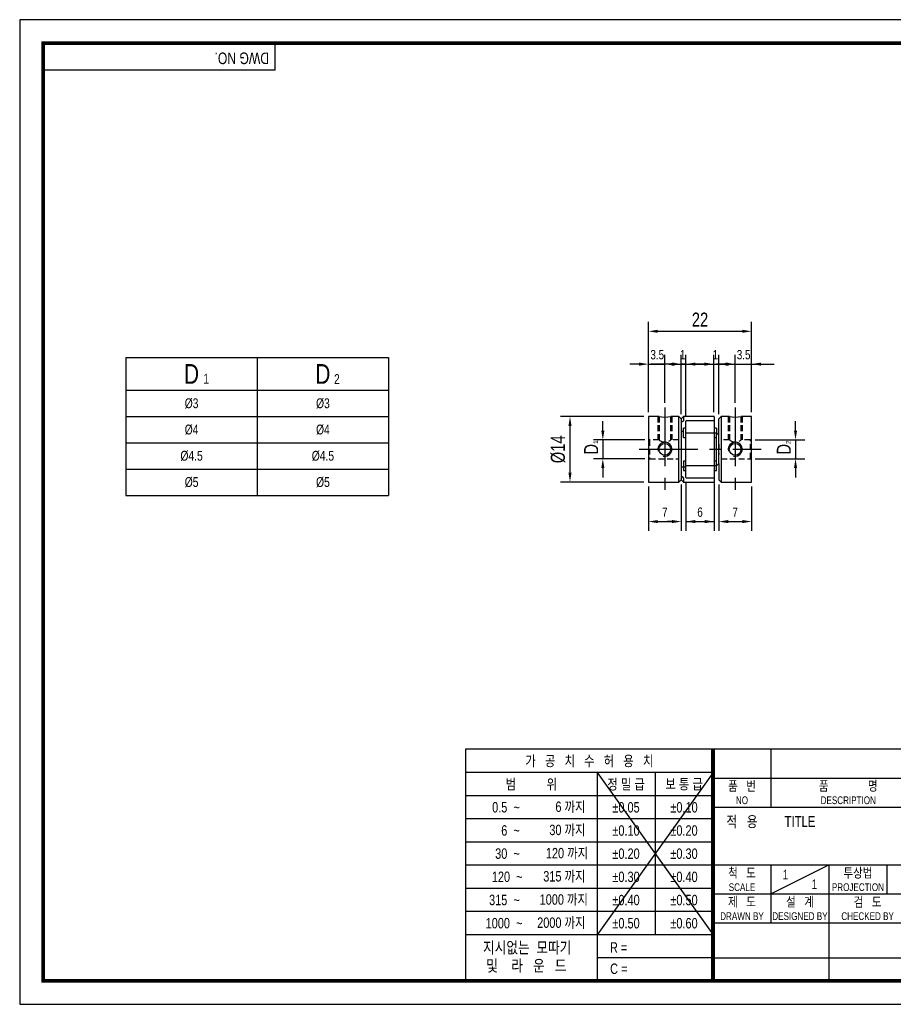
# Model space of a CAD drawing. Header units: millimetres. Extents: x 0 to 297, y 0 to 210.
# Tile 1 of 2: x 0 to 186, y 0 to 210. Entities that reach past the tile are written whole.
import ezdxf
from ezdxf.enums import TextEntityAlignment as Align

# ---------------------------------------------------------------- set-up
doc = ezdxf.new("R2010")
doc.units = ezdxf.units.MM
doc.header["$LTSCALE"] = 10
for name, pattern in [('CENTER', [2, 1.25, -0.25, 0.25, -0.25]), ('CENTER2', [1.125, 0.75, -0.125, 0.125, -0.125]), ('DASHED', [0.75, 0.5, -0.25]), ('HIDDEN', [0.375, 0.25, -0.125]), ('HIDDEN2', [0.1875, 0.125, -0.0625]), ('PHANTOM2', [1.25, 0.625, -0.125, 0.125, -0.125, 0.125, -0.125])]:
    doc.linetypes.add(name, pattern=pattern)
doc.layers.get('0').update_dxf_attribs({"linetype": 'CONTINUOUS'})
doc.layers.get('Defpoints').update_dxf_attribs({"linetype": 'CONTINUOUS'})
for name, color, linetype in [('BM', 2, 'CONTINUOUS'), ('C', 1, 'CENTER2'), ('CT', 1, 'CENTER'), ('D', 7, 'CONTINUOUS'), ('DIM', 7, 'CONTINUOUS'), ('H', 3, 'HIDDEN'), ('HD', 4, 'DASHED'), ('P', 4, 'PHANTOM2')]:
    doc.layers.add(name, color=color, linetype=linetype)
doc.styles.get("Standard").update_dxf_attribs({"font": 'Gulim.ttf', "width": 0.8, "height": 3})
doc.dimstyles.new('LIM', dxfattribs={"dimtxt": 2, "dimasz": 2, "dimexe": 2, "dimexo": 1, "dimgap": 1, "dimtad": 1, "dimdec": 3, "dimzin": 9, "dimdsep": 46, "dimtxsty": 'Standard', "dimcen": 3, "dimclrd": 1, "dimclre": 1, "dimadec": 0, "dimazin": 0, "dimtfac": 1, "dimtdec": 3, "dimtmove": 0, "dimatfit": 3, "dimfxl": 0, "dimtolj": 1, "dimtzin": 0, "dimarcsym": 0})

# ---------------------------------------------------------------- blocks, each defined once
blk = doc.blocks.new('*D17')
at = {"layer": 'Defpoints', "color": 0}
for p in [(155.79, 120.37), (155.79, 116.37), (165.4, 116.37)]:
    blk.add_point(p, dxfattribs=at)
at = {"layer": 'DIM', "color": 1, "lineweight": -2}
for p, q in [((165.4, 122.37), (165.4, 124.37)), ((156.79, 120.37), (167.4, 120.37)), ((165.4, 120.37), (165.4, 116.37)), ((156.79, 116.37), (167.4, 116.37)), ((165.4, 114.37), (165.4, 112.37))]:
    blk.add_line(p, q, dxfattribs=at)
at = {"layer": 'DIM', "color": 1}
for points in [[(165.07, 122.37), (165.73, 122.37), (165.4, 120.37)], [(165.07, 114.37), (165.73, 114.37), (165.4, 116.37)]]:
    blk.add_solid(points, dxfattribs=at)
at = {"layer": 'DIM', "color": 0, "insert": (162.9, 118.37), "char_height": 3, "attachment_point": 5, "rotation": 90}
blk.add_mtext('\\A1;D', dxfattribs=at)
blk = doc.blocks.new('*D18')
at = {"layer": 'Defpoints', "color": 0}
for p in [(134.29, 120.37), (124.32, 116.37), (134.29, 116.37)]:
    blk.add_point(p, dxfattribs=at)
at = {"layer": 'DIM', "color": 1, "lineweight": -2}
for p, q in [((124.32, 122.37), (124.32, 124.37)), ((133.29, 120.37), (122.32, 120.37)), ((124.32, 120.37), (124.32, 116.37)), ((133.29, 116.37), (122.32, 116.37)), ((124.32, 114.37), (124.32, 112.37))]:
    blk.add_line(p, q, dxfattribs=at)
at = {"layer": 'DIM', "color": 1}
for points in [[(123.99, 122.37), (124.65, 122.37), (124.32, 120.37)], [(123.99, 114.37), (124.65, 114.37), (124.32, 116.37)]]:
    blk.add_solid(points, dxfattribs=at)
at = {"layer": 'DIM', "color": 0, "insert": (121.82, 118.37), "char_height": 3, "attachment_point": 5, "rotation": 90}
blk.add_mtext('\\A1;D', dxfattribs=at)
blk = doc.blocks.new('*D19')
at = {"layer": 'Defpoints', "color": 0}
for p in [(134.09, 125.37), (117.32, 111.37), (134.09, 111.37)]:
    blk.add_point(p, dxfattribs=at)
at = {"layer": 'DIM', "color": 1, "lineweight": -2}
for p, q in [((133.09, 125.37), (115.32, 125.37)), ((117.32, 123.37), (117.32, 113.37)), ((133.09, 111.37), (115.32, 111.37))]:
    blk.add_line(p, q, dxfattribs=at)
at = {"layer": 'DIM', "color": 1}
for points in [[(116.99, 123.37), (117.65, 123.37), (117.32, 125.37)], [(116.99, 113.37), (117.65, 113.37), (117.32, 111.37)]]:
    blk.add_solid(points, dxfattribs=at)
at = {"layer": 'DIM', "color": 0, "insert": (114.78, 118.37), "char_height": 3, "attachment_point": 5, "rotation": 90}
blk.add_mtext('\\A1;%%C14', dxfattribs=at)
blk = doc.blocks.new('*D20')
at = {"layer": 'Defpoints', "color": 0}
for p in [(156.04, 143.54), (134.04, 125.32), (156.04, 125.32)]:
    blk.add_point(p, dxfattribs=at)
at = {"layer": 'DIM', "color": 1, "lineweight": -2}
for p, q in [((134.04, 126.32), (134.04, 145.54)), ((156.04, 126.32), (156.04, 145.54)), ((136.04, 143.54), (154.04, 143.54))]:
    blk.add_line(p, q, dxfattribs=at)
at = {"layer": 'DIM', "color": 1}
for points in [[(136.04, 143.87), (136.04, 143.21), (134.04, 143.54)], [(154.04, 143.87), (154.04, 143.21), (156.04, 143.54)]]:
    blk.add_solid(points, dxfattribs=at)
at = {"layer": 'DIM', "color": 0, "insert": (145.04, 146.04), "char_height": 3, "attachment_point": 5}
blk.add_mtext('\\A1;22', dxfattribs=at)

msp = doc.modelspace()

# ---------------------------------------------------------------- linework, layer by layer
for p, q in [((54.437, 199.2323), (54.437, 205)), ((54.437, 199.2323), (5, 199.2323)), ((22.6431, 137.9526), (78.6431, 137.9526)), ((22.6431, 137.9526), (22.6431, 108.5526)), ((78.6431, 137.9526), (78.6431, 108.5526)), ((22.6431, 108.5526), (78.6431, 108.5526)), ((95.0758, 54.437), (95.0758, 5)), ((147.8086, 54.437), (95.0758, 54.437)), ((292, 54.437), (147.8086, 54.437)), ((147.8086, 54.437), (147.8086, 5)), ((160.1679, 54.437), (160.1679, 42.0778)), ((147.8086, 49.4295), (95.0758, 49.4295)), ((147.8086, 49.4295), (123.0901, 14.8235)), ((123.0901, 49.4295), (147.8086, 14.8235)), ((123.0901, 49.4295), (123.0901, 5)), ((135.4493, 49.4295), (135.4493, 14.8235)), ((147.8086, 48.2574), (292, 48.2574)), ((147.8086, 44.4858), (95.0758, 44.4858)), ((147.8086, 42.0778), (292, 42.0778)), ((147.8086, 39.5421), (95.0758, 39.5421)), ((147.8086, 34.5984), (95.0758, 34.5984)), ((147.8086, 29.6547), (95.0758, 29.6547)), ((147.8086, 29.7185), (292, 29.7185)), ((160.1679, 23.5389), (172.5271, 29.7185)), ((160.1679, 29.7185), (160.1679, 17.3593)), ((172.5271, 29.7185), (172.5271, 5)), ((184.8864, 29.7185), (184.8864, 23.5389)), ((147.8086, 24.711), (95.0758, 24.711)), ((147.8086, 23.5389), (221.9642, 23.5389)), ((147.8086, 19.7673), (95.0758, 19.7673)), ((147.8086, 17.3593), (292, 17.3593)), ((147.8086, 14.8235), (95.0758, 14.8235)), ((147.8086, 9.8798), (123.0901, 9.8798)), ((147.8086, 9.8798), (221.9642, 9.8798))]:
    msp.add_line(p, q)
at = {"color": 4}
for p, q in [((50.6431, 137.9526), (50.6431, 108.5526)), ((22.6431, 130.9526), (78.6431, 130.9526))]:
    msp.add_line(p, q, dxfattribs=at)
at = {"color": 1}
for p, q in [((22.6431, 125.3526), (78.6431, 125.3526)), ((22.6431, 119.7526), (78.6431, 119.7526)), ((22.6431, 114.1526), (78.6431, 114.1526))]:
    msp.add_line(p, q, dxfattribs=at)
msp.add_lwpolyline([(297, 210), (0, 210), (0, 0), (297, 0)], close=True)
msp.add_lwpolyline([(292, 205, 0.8, 0.8, 0), (5, 205, 0.8, 0.8, 0), (5, 5, 0.8, 0.8, 0), (292, 5, 0.8, 0.8, 0)], format="xyseb", close=True)
at = {"const_width": 0.824}
msp.add_lwpolyline([(147.8086, 5), (147.8086, 54.437)], dxfattribs=at)
at = {"layer": 'BM', "linetype": 'Continuous'}
for p, q in [((134.0424, 125.3226), (134.0424, 111.4226)), ((136.2982, 125.3726), (134.0924, 125.3726)), ((140.5424, 125.3726), (138.7927, 125.3726)), ((141.0424, 124.8726), (140.5424, 125.3726)), ((140.5424, 111.3726), (140.5424, 125.3726)), ((141.5424, 125.3726), (141.0424, 124.8726)), ((141.0424, 124.8726), (141.0424, 124.1296)), ((141.0424, 124.1296), (141.4675, 124.3912)), ((141.0424, 124.1296), (141.0424, 112.6157)), ((147.9924, 125.3726), (141.5424, 125.3726)), ((141.5424, 125.3726), (141.5424, 124.4778)), ((142.0424, 121.8726), (142.0424, 124.377)), ((147.9924, 124.427), (142.0924, 124.427)), ((148.0424, 125.3226), (148.0424, 124.4342)), ((148.0424, 124.4342), (148.0424, 124.377)), ((148.0424, 124.377), (148.0424, 121.8726)), ((149.5424, 125.3726), (149.0424, 124.8726)), ((149.0424, 121.3905), (149.0424, 124.8726)), ((149.5424, 125.3726), (149.5424, 111.3726)), ((151.2965, 125.3726), (149.5424, 125.3726)), ((155.9924, 125.3726), (153.791, 125.3726)), ((156.0424, 111.4226), (156.0424, 125.3226)), ((141.0424, 122.2143), (141.5424, 122.2143)), ((141.5424, 120.8726), (141.5424, 122.8726)), ((142.0424, 122.8726), (141.5424, 122.8726)), ((142.0424, 121.7726), (142.0424, 121.8726)), ((148.5683, 121.8226), (142.0924, 121.8226)), ((148.5424, 122.8726), (148.0424, 122.8726)), ((148.0424, 121.8726), (148.0424, 121.8226)), ((148.5424, 122.8726), (148.5424, 121.8226)), ((141.5424, 120.8726), (142.0424, 120.8726)), ((142.0424, 114.9726), (142.0424, 121.7726)), ((148.5424, 114.9482), (148.5424, 121.7971)), ((149.0424, 121.3905), (148.6173, 121.7982)), ((149.0424, 115.3548), (149.0424, 121.3905)), ((141.5424, 115.8726), (141.5424, 114.531)), ((142.0424, 115.8726), (141.5424, 115.8726)), ((142.0424, 114.531), (141.0424, 114.531)), ((142.0424, 114.8726), (142.0424, 114.9726)), ((142.0424, 112.3683), (142.0424, 114.8726)), ((142.0924, 114.9226), (148.5683, 114.9226)), ((148.0424, 114.9226), (148.0424, 114.8726)), ((148.0424, 114.8726), (148.0424, 112.3683)), ((148.0424, 113.8726), (148.5424, 113.8726)), ((148.5424, 113.8726), (148.5424, 114.9226)), ((148.6173, 114.9471), (149.0424, 115.3548)), ((149.0424, 115.3548), (149.0424, 111.8726)), ((134.0924, 111.3726), (140.5424, 111.3726)), ((140.5424, 111.3726), (141.0424, 111.8726)), ((141.4675, 112.3541), (141.0424, 112.6157)), ((141.0424, 112.6157), (141.0424, 111.8726)), ((141.0424, 111.8726), (141.5424, 111.3726)), ((141.5424, 112.2675), (141.5424, 111.3726)), ((141.5424, 111.3726), (147.9924, 111.3726)), ((142.0924, 112.3183), (147.9924, 112.3183)), ((148.0424, 112.3683), (148.0424, 112.3111)), ((148.0424, 112.3111), (148.0424, 111.4226)), ((149.0424, 111.8726), (149.5424, 111.3726)), ((149.5424, 111.3726), (155.9924, 111.3726))]:
    msp.add_line(p, q, dxfattribs=at)
at = {"layer": 'BM', "linetype": 'HIDDEN2'}
for p, q in [((141.4675, 124.3912), (141.0424, 124.1296)), ((148.5424, 121.8226), (148.5424, 121.7971)), ((148.5683, 121.8226), (148.5683, 121.8226)), ((149.0424, 119.4802), (149.0424, 117.2651)), ((148.5424, 114.9226), (148.5424, 114.9482)), ((141.0424, 112.6157), (141.4675, 112.3541))]:
    msp.add_line(p, q, dxfattribs=at)
at = {"layer": 'BM'}
for p, q in [((148.0424, 121.8226), (148.0424, 119.5369)), ((148.0424, 120.8726), (148.5424, 120.8726)), ((148.0424, 119.5369), (148.0424, 117.2084)), ((148.0424, 117.2084), (148.0424, 114.9226)), ((148.5424, 115.8726), (148.0424, 115.8726)), ((141.5424, 114.531), (141.5424, 113.8726)), ((141.5424, 113.8726), (142.0424, 113.8726))]:
    msp.add_line(p, q, dxfattribs=at)
for centre in [(137.5424, 118.3726), (152.538, 118.3726)]:
    msp.add_circle(centre, 1.25, dxfattribs=at)
at = {"layer": 'BM', "linetype": 'Continuous'}
for centre, radius, start, end in [((134.0924, 125.3226), 0.05, 90, 180), ((137.5469, 132.2568), 6.9967, 259.708254, 280.290245), ((141.3824, 124.5405), 0.1719, 299.703629, 338.60622), ((142.0924, 124.377), 0.05, 90, 180), ((147.9924, 125.3226), 0.05, 0, 90), ((147.9924, 124.377), 0.05, 0, 90), ((152.5424, 132.2568), 6.9967, 259.709755, 280.290722), ((155.9924, 125.3226), 0.05, 0, 90), ((142.0924, 121.7726), 0.05, 90, 180), ((142.0924, 114.9726), 0.05, 180, 270), ((134.0924, 111.4226), 0.05, 180, 270), ((142.0924, 112.3683), 0.05, 180, 270), ((147.9924, 112.3683), 0.05, 270, 0), ((147.9924, 111.4226), 0.05, 270, 0), ((155.9924, 111.4226), 0.05, 270, 0)]:
    msp.add_arc(centre, radius, start, end, dxfattribs=at)
at = {"layer": 'BM', "color": 1}
for centre in [(137.5424, 118.3726), (152.538, 118.3726)]:
    msp.add_arc(centre, 1.5, 255, 195, dxfattribs=at)
at = {"layer": 'BM', "linetype": 'Continuous'}
for points, knots in [([(148.6173, 121.7982), (148.6118, 121.8036), (148.6058, 121.8083), (148.5999, 121.812), (148.5928, 121.8164), (148.5854, 121.8197), (148.5783, 121.8213), (148.5722, 121.8228), (148.5661, 121.8231), (148.5607, 121.8219), (148.5568, 121.821), (148.5532, 121.8194), (148.5502, 121.8167), (148.5479, 121.8147), (148.546, 121.8121), (148.5446, 121.8088), (148.5434, 121.8061), (148.5427, 121.8029), (148.5425, 121.7994), (148.5424, 121.7986), (148.5424, 121.7979), (148.5424, 121.7971)], [0, 0, 0, 0, 0.19258605, 0.19258605, 0.19258605, 0.42644431, 0.42644431, 0.42644431, 0.63057895, 0.63057895, 0.63057895, 0.77443466, 0.77443466, 0.77443466, 0.88566541, 0.88566541, 0.88566541, 0.98006532, 0.98006532, 0.98006532, 1, 1, 1, 1]), ([(148.5424, 114.9482), (148.5424, 114.9443), (148.543, 114.9407), (148.5441, 114.9376), (148.5453, 114.9345), (148.5469, 114.932), (148.5488, 114.9299), (148.5516, 114.927), (148.555, 114.925), (148.5587, 114.9239), (148.5638, 114.9224), (148.5696, 114.9223), (148.5755, 114.9234), (148.5829, 114.9247), (148.5908, 114.9278), (148.5985, 114.9324), (148.6049, 114.9363), (148.6113, 114.9412), (148.6173, 114.9471)], [0, 0, 0, 0, 0.10153267, 0.10153267, 0.10153267, 0.20224021, 0.20224021, 0.20224021, 0.34440262, 0.34440262, 0.34440262, 0.54187785, 0.54187785, 0.54187785, 0.79188149, 0.79188149, 0.79188149, 1, 1, 1, 1]), ([(141.5424, 112.2675), (141.5424, 112.2696), (141.5418, 112.2724), (141.5407, 112.2754), (141.5396, 112.2784), (141.5379, 112.2817), (141.536, 112.2851), (141.5332, 112.2899), (141.5298, 112.295), (141.5261, 112.2998), (141.521, 112.3066), (141.5152, 112.3133), (141.5093, 112.3195), (141.5019, 112.3273), (141.494, 112.3346), (141.4863, 112.3408), (141.4799, 112.346), (141.4735, 112.3506), (141.4675, 112.3541)], [0, 0, 0, 0, 0.10153267, 0.10153267, 0.10153267, 0.20224021, 0.20224021, 0.20224021, 0.34440262, 0.34440262, 0.34440262, 0.54187785, 0.54187785, 0.54187785, 0.79188149, 0.79188149, 0.79188149, 1, 1, 1, 1])]:
    msp.add_open_spline(points, degree=3, knots=knots, dxfattribs=at)
at = {"layer": 'C'}
msp.add_line((147.8086, 49.4295), (147.8086, 49.3961), dxfattribs=at)
at = {"layer": 'CT'}
for p, q in [((137.5468, 127.2601), (137.5468, 109.3726)), ((152.5424, 127.2601), (152.5424, 109.3726)), ((132.0424, 118.3726), (158.0424, 118.3726))]:
    msp.add_line(p, q, dxfattribs=at)
at = {"layer": 'DIM', "color": 1}
for p, q in [((132.0424, 136.5386), (130.0424, 136.5386)), ((134.0424, 126.3226), (134.0424, 138.5386)), ((134.0424, 136.5386), (137.5468, 136.5386)), ((139.0424, 136.5386), (134.5662, 136.5386)), ((137.5468, 128.2601), (137.5468, 138.5386)), ((139.5468, 136.5386), (151.6421, 136.5386)), ((141.0424, 125.8726), (141.0424, 138.5386)), ((142.0424, 136.5386), (141.0424, 136.5386)), ((142.0424, 125.377), (142.0424, 138.5386)), ((145.9924, 136.5386), (143.9924, 136.5386)), ((144.0424, 136.5386), (146.0424, 136.5386)), ((147.9924, 126.3226), (147.9924, 138.5386)), ((147.9924, 136.5386), (149.0424, 136.5386)), ((150.5424, 136.5386), (148.5424, 136.5386)), ((149.0424, 125.8726), (149.0424, 138.5386)), ((151.0424, 136.5386), (160.8519, 136.5386)), ((152.5424, 128.2601), (152.5424, 138.5386)), ((152.5424, 136.5386), (156.0424, 136.5386)), ((156.0424, 126.3226), (156.0424, 138.5386)), ((142.0424, 111.3683), (142.0424, 100.959)), ((148.0424, 111.3683), (148.0424, 100.959)), ((134.0424, 110.4226), (134.0424, 100.959)), ((141.0424, 110.8726), (141.0424, 100.959)), ((149.0424, 110.8726), (149.0424, 100.959)), ((156.0424, 110.4226), (156.0424, 100.959)), ((136.0424, 102.959), (139.0424, 102.959)), ((140.0424, 102.959), (138.0424, 102.959)), ((142.0424, 102.959), (148.0424, 102.959)), ((150.0424, 102.959), (152.0424, 102.959)), ((151.0424, 102.959), (154.0424, 102.959))]:
    msp.add_line(p, q, dxfattribs=at)
for points in [[(132.0424, 136.8719), (132.0424, 136.2052), (134.0424, 136.5386)], [(139.5468, 136.8719), (139.5468, 136.2052), (137.5468, 136.5386)], [(139.0424, 136.8719), (139.0424, 136.2052), (141.0424, 136.5386)], [(144.0424, 136.8719), (144.0424, 136.2052), (142.0424, 136.5386)], [(145.9924, 136.8719), (145.9924, 136.2052), (147.9924, 136.5386)], [(151.0424, 136.8719), (151.0424, 136.2052), (149.0424, 136.5386)], [(150.5424, 136.8719), (150.5424, 136.2052), (152.5424, 136.5386)], [(158.0424, 136.8719), (158.0424, 136.2052), (156.0424, 136.5386)], [(136.0424, 103.2924), (136.0424, 102.6257), (134.0424, 102.959)], [(139.0424, 103.2924), (139.0424, 102.6257), (141.0424, 102.959)], [(144.0424, 103.2924), (144.0424, 102.6257), (142.0424, 102.959)], [(146.0424, 103.2924), (146.0424, 102.6257), (148.0424, 102.959)], [(151.0424, 103.2924), (151.0424, 102.6257), (149.0424, 102.959)], [(154.0424, 103.2924), (154.0424, 102.6257), (156.0424, 102.959)]]:
    msp.add_solid(points, dxfattribs=at)
at = {"layer": 'H'}
msp.add_line((147.8086, 49.3128), (147.8086, 49.2711), dxfattribs=at)
at = {"layer": 'HD', "color": 1, "linetype": 'HIDDEN2'}
for p, q in [((136.0468, 125.3726), (136.0468, 120.3726)), ((139.0468, 125.3726), (139.0468, 120.3726)), ((151.0424, 125.3726), (151.0424, 120.3726)), ((154.0424, 125.3726), (154.0424, 120.3726))]:
    msp.add_line(p, q, dxfattribs=at)
at = {"layer": 'HD', "linetype": 'HIDDEN2'}
for p, q in [((136.2968, 125.3726), (136.2968, 120.371)), ((138.7968, 120.3708), (138.7968, 125.3726)), ((151.2924, 125.3726), (151.2924, 120.3708)), ((153.7924, 120.371), (153.7924, 125.3726)), ((134.2924, 120.3726), (134.0424, 120.6226)), ((136.2995, 120.3726), (134.2924, 120.3726)), ((134.2924, 120.3726), (134.2924, 116.3726)), ((140.5424, 120.3726), (138.7939, 120.3726)), ((151.2954, 120.3726), (149.5424, 120.3726)), ((155.7924, 120.3726), (153.7898, 120.3726)), ((156.0424, 120.6226), (155.7924, 120.3726)), ((155.7924, 116.3726), (155.7924, 120.3726)), ((134.0424, 116.1226), (134.2924, 116.3726)), ((134.2924, 116.3726), (140.5424, 116.3726)), ((149.5424, 116.3726), (155.7924, 116.3726)), ((155.7924, 116.3726), (156.0424, 116.1226))]:
    msp.add_line(p, q, dxfattribs=at)
at = {"layer": 'HD', "ltscale": 0.3}
for centre in [(137.5454, 121.8993), (152.5409, 121.8974)]:
    msp.add_arc(centre, 1.9721, 230.722653, 309.277347, dxfattribs=at)
at = {"layer": 'P'}
msp.add_line((147.8086, 49.221), (147.8086, 49.1627), dxfattribs=at)

# ---------------------------------------------------------------- texts
for s, insert, char_height, width, attachment_point in [('D', (36.6431, 134.4526), 4.2, 28, 5), ('D', (64.6431, 134.4526), 4.2, 28, 5), ('1', (39.1389, 134.4775), 2.1, 6.3, 1), ('2', (67.0093, 134.397), 2.1, 3.36, 1), ('%%c3', (36.6431, 128.1526), 2.1, 28, 5), ('%%c3', (64.6431, 128.1526), 2.1, 28, 5), ('%%c4', (36.6431, 122.5526), 2.1, 28, 5), ('%%c4', (64.6431, 122.5526), 2.1, 28, 5), ('%%c4.5', (36.6431, 116.9526), 2.1, 28, 5), ('%%c4.5', (64.6431, 116.9526), 2.1, 28, 5), ('%%c5', (36.6431, 111.3526), 2.1, 28, 5), ('%%c5', (64.6431, 111.3526), 2.1, 28, 5)]:
    msp.add_mtext(s, dxfattribs=dict(insert=insert, char_height=char_height, width=width, attachment_point=attachment_point))
at = {"layer": 'D', "width": 0.8}
msp.add_text('DWG NO.', height=2.47185, rotation=180, dxfattribs=at).set_placement((53.1681, 203.0007))
for s, height, p in [('가   공   치   수   허   용   치', 2.224667, (121.4422, 51.9333)), ('범          위', 2.224667, (109.0829, 46.9576)), ('정 밀 급', 2.22467, (129.2697, 46.9576)), ('보 통 급', 2.22467, (141.629, 46.9576)), ('품   번', 2.05988, (153.9882, 46.6095)), ('품              명', 2.059877, (176.6469, 46.6095)), ('NO', 1.6479, (153.9882, 43.5197)), ('DESCRIPTION', 1.647902, (176.6469, 43.5197)), ('%%p0.05', 2.22467, (129.2697, 42.0139)), ('%%p0.10', 2.22467, (141.629, 42.0139)), ('적   용', 2.30706, (153.9882, 38.988)), ('TITLE', 2.30706, (166.3475, 38.988)), ('%%p0.10', 2.22467, (129.2697, 37.0702)), ('%%p0.20', 2.22467, (141.629, 37.0702)), ('%%p0.20', 2.22467, (129.2697, 32.1265)), ('%%p0.30', 2.22467, (141.629, 32.1265)), ('척   도', 2.05988, (153.9882, 28.0706)), ('투상법', 2.05988, (178.7068, 28.0706)), ('%%p0.30', 2.22467, (129.2697, 27.1828)), ('%%p0.40', 2.22467, (141.629, 27.1828)), ('1', 2.0599, (163.2577, 27.6586)), ('SCALE', 1.6479, (153.9882, 24.9808)), ('1', 2.0599, (169.4373, 25.5988)), ('PROJECTION', 1.6479, (178.7068, 24.9808)), ('%%p0.40', 2.22467, (129.2697, 22.2391)), ('%%p0.50', 2.22467, (141.629, 22.2391)), ('제   도', 2.05988, (153.9882, 21.891)), ('설   계', 2.05988, (166.3475, 21.891)), ('검   도', 2.05988, (180.7666, 21.891)), ('%%p0.50', 2.22467, (129.2697, 17.2954)), ('%%p0.60', 2.22467, (141.629, 17.2954))]:
    msp.add_text(s, height=height, dxfattribs=at).set_placement(p, align=Align.MIDDLE)
for s, height, p in [('DRAWN BY', 1.6479, (153.9882, 17.9772)), ('DESIGNED BY', 1.647902, (166.3475, 17.9772)), ('CHECKED BY', 1.6479, (180.7666, 17.9772))]:
    msp.add_text(s, height=height, dxfattribs=at).set_placement(p, align=Align.CENTER)
at = {"layer": 'D', "linetype": 'ByBlock', "width": 0.8}
for s, height, p in [('지시없는  모따기', 2.47185, (98.783, 10.8675)), ('및    라   운   드', 2.471852, (99.4623, 6.9968))]:
    msp.add_text(s, height=height, dxfattribs=at).set_placement(p)
at = {"layer": 'D', "width": 0.8}
for s, p in [('R = ', (125.8389, 10.9999)), ('C = ', (125.878, 6.4776))]:
    msp.add_text(s, height=2.22467, dxfattribs=at).set_placement(p)
at = {"layer": 'D', "char_height": 2.22467, "attachment_point": 6}
for s, insert, width in [('0.5  ~', (106.6111, 42.0139), 8.231062), ('6 까지', (120.6182, 42.0139), 9.803532), ('6  ~', (106.6111, 37.0702), 8.231022), ('30 까지', (120.6182, 37.0702), 9.803491), ('120 까지', (121.1758, 32.1265), 12.652424), ('30  ~', (106.6111, 32.1265), 8.231022), ('120  ~', (107.1976, 27.1828), 8.937991), ('315 까지', (120.6182, 27.1828), 12.097781), ('315  ~', (106.6111, 22.2391), 9.885083), ('1000 까지', (121.1426, 22.2391), 13.382285), ('2000 까지', (120.6182, 17.2954), 12.974319), ('1000  ~', (107.1704, 17.2954), 14.528725)]:
    msp.add_mtext(s, dxfattribs=dict(at, insert=insert, width=width))
at = {"layer": 'DIM', "char_height": 2, "attachment_point": 5}
for s, insert in [('3.5', (135.927, 138.5386)), ('\\A1;1', (141.3513, 138.5386)), ('1', (148.3243, 138.5386)), ('\\A1;3.5', (154.337, 138.5386)), ('\\A1;7', (137.5424, 104.959)), ('\\A1;6', (145.0424, 104.959)), ('\\A1;7', (152.5424, 104.959))]:
    msp.add_mtext(s, dxfattribs=dict(at, insert=insert))
at = {"layer": 'DIM', "char_height": 1, "attachment_point": 1, "rotation": 90}
for s, insert, width in [('1', (122.2849, 119.5541), 7.2), ('2', (163.3836, 119.4944), 7.5)]:
    msp.add_mtext(s, dxfattribs=dict(at, insert=insert, width=width))

# ---------------------------------------------------------------- dimensions: what is measured, and where the dimension line sits
at = {"layer": 'DIM'}
dim = msp.add_linear_dim(base=(156.0424, 143.5386), p1=(134.0424, 125.3226), p2=(156.0424, 125.3226), dimstyle='LIM', dxfattribs=at)
dim.commit()
dim.dimension.update_dxf_attribs({"geometry": '*D20', "text_midpoint": (145.0424, 146.0426)})
for base, p1, p2, text, picture, middle in [((117.3193, 111.3726), (134.0924, 125.3726), (134.0924, 111.3726), '%%C<>', '*D19', (114.7774, 118.3726)), ((124.3193, 116.3726), (134.2924, 120.3726), (134.2924, 116.3726), 'D', '*D18', (121.8173, 118.3726)), ((165.4016, 116.3726), (155.7924, 120.3726), (155.7924, 116.3726), 'D', '*D17', (162.8996, 118.3726))]:
    dim = msp.add_linear_dim(base=base, p1=p1, p2=p2, angle=90, text=text, dimstyle='LIM', dxfattribs=at)
    dim.commit()
    dim.dimension.update_dxf_attribs({"geometry": picture, "text_midpoint": middle})

doc.saveas('drawing.dxf')
